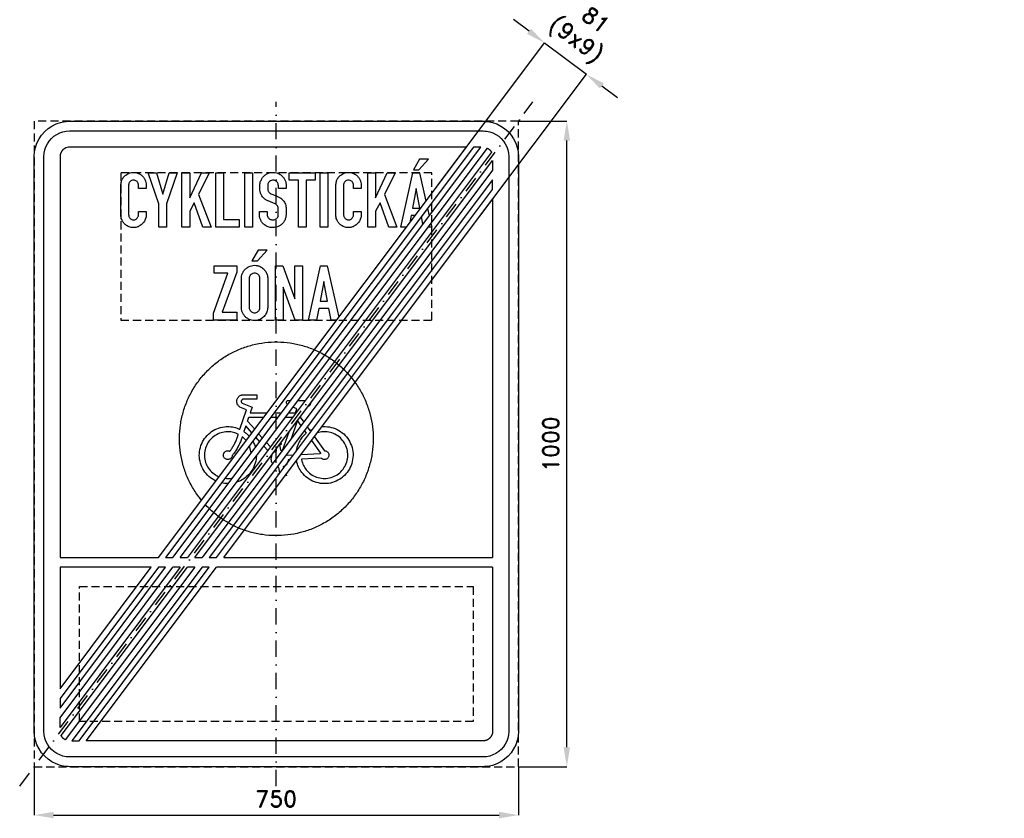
# Model space of a CAD drawing. Header units: millimetres. Extents: x -398 to 1128, y -580 to 657.
import ezdxf

# ---------------------------------------------------------------- set-up
doc = ezdxf.new("R2010")
doc.units = ezdxf.units.MM
doc.header["$LTSCALE"] = 5
doc.linetypes.add('ČERCHOVANÁX2', pattern=[2, 1, -0.5, 0, -0.5])
doc.linetypes.add('ČÁRKOVANÁX2', pattern=[1.5, 1, -0.5])
doc.layers.add('Kóty', color=2, linetype='Continuous')
doc.layers.add('Značka', color=7, linetype='Continuous')
doc.styles.get("Standard").update_dxf_attribs({"font": 'romand.shx', "height": 25})
doc.dimstyles.get("Standard").update_dxf_attribs({"dimtxt": 25, "dimasz": 30, "dimexe": 0.18, "dimexo": 0.0625, "dimgap": 12.5, "dimtad": 1, "dimdec": 0, "dimzin": 0, "dimdsep": 46, "dimtxsty": 'Standard', "dimcen": 0.09, "dimadec": 0, "dimazin": 0, "dimtfac": 1, "dimtdec": 0, "dimtofl": 0, "dimtmove": 0, "dimatfit": 3, "dimfxl": 1, "dimtolj": 1, "dimtzin": 0, "dimarcsym": 0})

# ---------------------------------------------------------------- blocks, each defined once
blk = doc.blocks.new('*D0')
at = {"layer": 'Defpoints', "color": 0, "transparency": 16777216}
for p in [(-375, -500), (375, -500), (375, -575)]:
    blk.add_point(p, dxfattribs=at)
at = {"layer": 'Kóty', "color": 0, "lineweight": -2, "transparency": 16777216}
for p, q in [((-375, -500.0625), (-375, -575.18)), ((375, -500.0625), (375, -575.18)), ((-345, -575), (345, -575))]:
    blk.add_line(p, q, dxfattribs=at)
at = {"layer": 'Kóty', "color": 0, "transparency": 16777216}
for points in [[(-345, -570), (-345, -580), (-375, -575)], [(345, -570), (345, -580), (375, -575)]]:
    blk.add_solid(points, dxfattribs=at)
at = {"layer": 'Kóty', "color": 0, "transparency": 16777216, "insert": (0, -550), "char_height": 25, "attachment_point": 5}
blk.add_mtext('\\A1;750', dxfattribs=at)
blk = doc.blocks.new('*D1')
at = {"layer": 'Defpoints', "color": 0, "transparency": 16777216}
for p in [(375, 500), (450, 500), (375, -500)]:
    blk.add_point(p, dxfattribs=at)
at = {"layer": 'Kóty', "color": 0, "lineweight": -2, "transparency": 16777216}
for p, q in [((375.0625, 500), (450.18, 500)), ((450, -470), (450, 470)), ((375.0625, -500), (450.18, -500))]:
    blk.add_line(p, q, dxfattribs=at)
at = {"layer": 'Kóty', "color": 0, "transparency": 16777216}
for points in [[(445, 470), (455, 470), (450, 500)], [(445, -470), (455, -470), (450, -500)]]:
    blk.add_solid(points, dxfattribs=at)
at = {"layer": 'Kóty', "color": 0, "transparency": 16777216, "insert": (425, 0), "char_height": 25, "attachment_point": 5, "rotation": 90}
blk.add_mtext('\\A1;1000', dxfattribs=at)

msp = doc.modelspace()

# ---------------------------------------------------------------- linework, layer by layer
at = {"layer": 'Kóty'}
for p, q in [((391.4, 639.4), (367.4, 657.4)), ((250.5, 401.6), (415.5, 621.5)), ((315.3, 353), (480.3, 572.9)), ((504.2, 554.8), (528.2, 536.8))]:
    msp.add_line(p, q, dxfattribs=at)
at = {"layer": 'Kóty', "color": 2}
msp.add_lwpolyline([(415.4, 621.3), (480.2, 572.8)], dxfattribs=at)
at = {"layer": 'Kóty'}
for points in [[(394.4, 643.4), (388.4, 635.4), (415.4, 621.4)], [(507.2, 558.8), (501.2, 550.8), (480.2, 572.8)]]:
    msp.add_solid(points, dxfattribs=at)
at = {"layer": 'Značka', "color": 6, "linetype": 'ČERCHOVANÁX2', "ltscale": 5}
msp.add_line((-397.5, -530), (397.5, 530), dxfattribs=at)
msp.add_lwpolyline([(0, -530), (0, 530)], dxfattribs=at)
at = {"layer": 'Značka', "color": 3}
for points in [[(-320, -500), (-320.2, -500), (-320.4, -500, -0.032196), (-327.5, -499.5), (-334.5, -498.1), (-341.2, -495.8), (-347.6, -492.6), (-353.5, -488.6), (-358.8, -483.9), (-363.6, -478.6), (-367.5, -472.6), (-370.7, -466.3), (-373, -459.5), (-374.5, -452.5), (-375, -445.4), (-375, -445.2), (-375, -445), (-375, 445), (-375, 445.2), (-375, 445.4), (-374.5, 452.5), (-373, 459.5), (-370.7, 466.3), (-367.5, 472.6), (-363.6, 478.5), (-358.8, 483.9), (-353.5, 488.6), (-347.6, 492.6), (-341.2, 495.8), (-334.5, 498), (-327.5, 499.5, -0.036741), (-320.4, 500), (-320.2, 500), (-320, 500), (320, 500), (320.3, 500), (320.5, 500, -0.032188), (327.6, 499.5), (334.6, 498), (341.3, 495.8), (347.7, 492.6), (353.6, 488.6), (358.9, 483.9), (363.7, 478.5), (367.6, 472.6), (370.8, 466.3), (373.1, 459.5), (374.6, 452.5), (375, 445.4), (375, 445.2), (375, 445), (375, -445), (375, -445.2), (375, -445.4), (374.5, -452.5), (373.1, -459.5), (370.8, -466.3), (367.6, -472.6), (363.6, -478.6), (358.9, -483.9), (353.6, -488.6), (347.7, -492.6), (341.3, -495.7), (334.6, -498.1), (327.6, -499.5, -0.036743), (320.5, -500), (320.3, -500), (320, -500), (-320, -500)], [(-320, -485), (-320.1, -485), (-320.3, -485, -0.032185), (-325.4, -484.6), (-330.5, -483.6), (-335.4, -481.9), (-340, -479.6), (-344.4, -476.7), (-348.2, -473.3), (-351.7, -469.4), (-354.5, -465.1), (-356.9, -460.5), (-358.5, -455.6), (-359.6, -450.5), (-360, -445.3), (-360, -445.2), (-360, -445), (-360, 445), (-360, 445.2), (-360, 445.3), (-359.6, 450.5), (-358.5, 455.5), (-356.9, 460.5), (-354.5, 465.1), (-351.7, 469.4), (-348.2, 473.3), (-344.4, 476.7), (-340, 479.6), (-335.4, 481.9), (-330.5, 483.6), (-325.4, 484.6), (-320.3, 485), (-320.1, 485), (-320, 485), (320, 485), (320.2, 485), (320.4, 485, -0.032191), (325.5, 484.6), (330.6, 483.6), (335.5, 481.9), (340.1, 479.6), (344.4, 476.7), (348.3, 473.3), (351.8, 469.4), (354.6, 465.1), (356.9, 460.5), (358.6, 455.5), (359.7, 450.5), (360, 445.3), (360, 445.2), (360, 445), (360, -445), (360, -445.2), (360, -445.3), (359.7, -450.5), (358.6, -455.6), (357, -460.5), (354.6, -465.1), (351.8, -469.4), (348.3, -473.3), (344.4, -476.7), (340.1, -479.6), (335.5, -481.9), (330.6, -483.6), (325.5, -484.7), (320.4, -485), (320.2, -485), (320, -485), (-320, -485)], [(-182.6, -176), (294.4, 460), (-320, 460), (-320.1, 460), (-320.1, 460), (-322.1, 459.9), (-324, 459.5), (-325.8, 458.8), (-327.5, 458), (-329.1, 456.9), (-330.6, 455.6), (-330.7, 455.5), (-330.7, 455.5), (-331, 455.2), (-331.3, 454.9), (-331.6, 454.5), (-331.9, 454.2), (-332.2, 453.8), (-332.5, 453.4), (-332.7, 453), (-333, 452.5), (-333.2, 452.1), (-333.4, 451.7), (-333.6, 451.2), (-333.8, 450.8), (-334, 450.3), (-334.2, 449.9), (-334.3, 449.4), (-334.5, 449), (-334.6, 448.5), (-334.7, 448), (-334.8, 447.5), (-334.9, 447.1), (-334.9, 446.6), (-335, 446.1), (-335, 445.7, 0.008592), (-335, 445.3), (-335, 445.2), (-335, 445.1), (-335, 445.1), (-335, 445), (-335, -176)], [(-201.7, 360), (-201.7, 354.1), (-201.7, 353.9), (-201.7, 353.6, -0.058395), (-202.1, 350.6, -0.04352), (-203, 347.7, -0.074594), (-206.1, 342.5, -0.081624), (-210.7, 338.5, -0.069971), (-215.1, 336.2, -0.069174), (-220, 335.3, -0.086255), (-226.4, 335.9, -0.086656), (-232.2, 338.7, -0.070136), (-236, 342, -0.067916), (-238.8, 346.3, -0.047371), (-240.1, 349.5, -0.050891), (-240.7, 352.9), (-240.7, 353.3), (-240.8, 353.7), (-240.8, 401.6), (-240.7, 401.9), (-240.7, 402.2, -0.02564), (-240.3, 405, -0.037676), (-239.6, 407.8, -0.07824), (-237.1, 412.7, -0.077449), (-233.2, 416.6, -0.055464), (-229.9, 418.7, -0.051639), (-226.2, 420.1, -0.050433), (-222.4, 420.7, -0.052933), (-218.5, 420.6, -0.06598), (-213.8, 419.3, -0.064102), (-209.6, 416.9, -0.055946), (-206.5, 414.1, -0.058597), (-204.1, 410.7, -0.054984), (-202.5, 407, -0.050286), (-201.8, 403.1), (-201.7, 402.6), (-201.7, 402.2), (-201.7, 396), (-213.7, 396), (-213.7, 401.7), (-213.7, 402, 0.010744), (-213.7, 402.4, 0.065469), (-214.2, 404, 0.058071), (-215, 405.5, 0.075686), (-216.5, 407.2, 0.08205), (-218.5, 408.3, 0.103145), (-221.4, 408.9, 0.106124), (-224.3, 408.2, 0.080076), (-226.1, 407.1, 0.074147), (-227.5, 405.4, 0.056539), (-228.3, 403.9, 0.053196), (-228.7, 402.3, 0.007479), (-228.7, 401.9), (-228.8, 401.6), (-228.8, 354.8), (-228.8, 354.6), (-228.7, 354.3, 0.059865), (-228.4, 352.4, 0.064006), (-227.5, 350.7, 0.083803), (-225.9, 348.9, 0.087799), (-223.8, 347.7, 0.089764), (-221.4, 347.2, 0.089114), (-219, 347.5, 0.078265), (-217, 348.5, 0.073524), (-215.5, 349.9, 0.068922), (-214.3, 351.7, 0.069944), (-213.7, 353.7, 0.008136), (-213.7, 354), (-213.7, 354.3), (-213.7, 360), (-201.7, 360)], [(-14.2, 360.1), (-14.2, 355.6), (-14.2, 355.4), (-14.1, 355.1, 0.067839), (-13.6, 352.7, 0.080268), (-12.4, 350.5, 0.070822), (-11, 349, 0.06848), (-9.2, 348, 0.072225), (-7, 347.3, 0.059819), (-4.6, 347.3, 0.062313), (-2.3, 347.8, 0.080555), (-0.2, 348.8, 0.082217), (1.5, 350.5, 0.072872), (2.6, 352.7, 0.024106), (2.8, 353.4, 0.024244), (3, 354.1, 0.007534), (3, 354.5), (3.1, 354.8), (3.1, 364.6), (3.1, 365, 0.012192), (3.1, 365.3, 0.0575), (2.8, 366.8, 0.041293), (2.2, 368.1, 0.041758), (1.5, 369.4, 0.055544), (0.5, 370.6, 0.037058), (-0.3, 371.2, 0.031309), (-1.1, 371.7, 0.008655), (-1.4, 371.9), (-1.8, 372), (-12.7, 376.5), (-13, 376.6), (-13.3, 376.7, -0.037025), (-15.2, 377.6, -0.028658), (-17, 378.8, -0.04762), (-20.1, 381.5, -0.053381), (-22.5, 384.7, -0.061657), (-24.4, 388.8, -0.062525), (-25.3, 393.2), (-25.3, 393.6), (-25.4, 393.9), (-25.4, 401.1), (-25.3, 401.7, -0.007998), (-25.3, 402.3, -0.052118), (-24.8, 405.4, -0.041817), (-23.7, 408.4, -0.059291), (-21.3, 412.7, -0.064888), (-17.8, 416.3, -0.070469), (-13.4, 419.1, -0.069026), (-8.3, 420.6, -0.059157), (-3.8, 420.8, -0.059494), (0.6, 420, -0.073684), (5.8, 417.6, -0.072354), (10.1, 413.9, -0.05872), (12.7, 410.2, -0.059705), (14.5, 406, -0.025327), (14.9, 404.1, -0.025631), (15.1, 402.3), (15.2, 401.9), (15.2, 401.5), (15.2, 396), (3.2, 396), (3.2, 400.6), (3.2, 400.8), (3.1, 401, 0.026949), (2.9, 402.5, 0.049636), (2.4, 403.9, 0.084181), (1.2, 405.8, 0.070669), (-0.5, 407.3, 0.066962), (-2.5, 408.3, 0.070667), (-4.6, 408.7, 0.096873), (-7.7, 408.3, 0.097771), (-10.4, 406.8, 0.080392), (-12.1, 405, 0.0883), (-13.1, 402.8, 0.027244), (-13.2, 402, 0.01392), (-13.4, 401.2), (-13.4, 400.9), (-13.4, 400.7), (-13.4, 395.2), (-13.4, 395), (-13.4, 394.8, 0.04356), (-13.1, 393.2, 0.048674), (-12.5, 391.6, 0.04846), (-11.7, 390.3, 0.049306), (-10.7, 389.1, 0.030235), (-10, 388.6, 0.034762), (-9.3, 388.1), (-9, 388), (-8.7, 387.8), (0.4, 384.2), (0.7, 384), (0.9, 383.9, 0.007022), (2.9, 383.1, -0.023412), (4.8, 382.1, -0.04641), (7.2, 380.6, -0.037082), (9.3, 378.7, -0.042541), (11.6, 376, -0.047681), (13.3, 373, -0.047349), (14.5, 369.7, -0.041078), (15.1, 366.2), (15.1, 365.9), (15.1, 365.6), (15.1, 355), (15.1, 354.8), (15.1, 354.5, -0.015256), (14.8, 352.2, -0.028871), (14.3, 349.8, -0.069935), (12.4, 345.2, -0.066409), (9.3, 341.3, -0.060061), (5.7, 338.4, -0.058509), (1.6, 336.4, -0.060313), (-3, 335.3, -0.058899), (-7.8, 335.3, -0.077487), (-14, 336.9, -0.082892), (-19.4, 340.3, -0.070865), (-22.9, 344.3, -0.07271), (-25.1, 349, -0.034908), (-25.8, 351.6, -0.026616), (-26.2, 354.2), (-26.2, 354.5), (-26.2, 354.8), (-26.2, 360.1), (-14.2, 360.1)], [(131.3, 360), (131.3, 354.1), (131.3, 353.9), (131.3, 353.6, -0.058395), (130.9, 350.6, -0.04352), (130, 347.7, -0.074594), (126.9, 342.5, -0.081624), (122.3, 338.5, -0.069971), (117.9, 336.2, -0.069174), (113, 335.3, -0.086255), (106.6, 335.9, -0.086656), (100.8, 338.7, -0.070136), (97, 342, -0.067916), (94.2, 346.3, -0.047371), (92.9, 349.5, -0.050891), (92.3, 352.9), (92.3, 353.3), (92.3, 353.7), (92.3, 401.6), (92.3, 401.9), (92.3, 402.2, -0.02564), (92.7, 405, -0.037676), (93.4, 407.8, -0.07824), (95.9, 412.7, -0.077449), (99.8, 416.6, -0.055464), (103.1, 418.7, -0.051639), (106.8, 420.1, -0.050433), (110.6, 420.7, -0.052933), (114.5, 420.6, -0.06598), (119.2, 419.3, -0.064102), (123.4, 416.9, -0.055946), (126.5, 414.1, -0.058597), (128.9, 410.7, -0.054984), (130.5, 407, -0.050286), (131.3, 403.1), (131.3, 402.6), (131.4, 402.2), (131.4, 396), (119.4, 396), (119.4, 401.7), (119.3, 402, 0.010744), (119.3, 402.4, 0.065469), (118.9, 404, 0.058071), (118, 405.5, 0.075686), (116.5, 407.2, 0.08205), (114.5, 408.3, 0.103145), (111.6, 408.9, 0.106124), (108.7, 408.2, 0.080076), (106.9, 407.1, 0.074147), (105.5, 405.4, 0.056539), (104.8, 403.9, 0.053196), (104.3, 402.3, 0.007479), (104.3, 401.9), (104.3, 401.6), (104.3, 354.8), (104.3, 354.6), (104.3, 354.3, 0.059865), (104.7, 352.4, 0.064006), (105.5, 350.7, 0.083803), (107.1, 348.9, 0.087799), (109.2, 347.7, 0.089764), (111.6, 347.2, 0.089114), (114, 347.5, 0.078265), (116, 348.5, 0.073524), (117.6, 349.9, 0.068922), (118.7, 351.7, 0.069944), (119.3, 353.7, 0.008136), (119.3, 354), (119.4, 354.3), (119.4, 360), (131.3, 360)], [(-54.1, 257.2), (-54.1, 257.5), (-54, 257.9, -0.051733), (-53.2, 262.3, -0.060089), (-51.4, 266.4, -0.071623), (-48.3, 270.6, -0.067964), (-44.1, 273.8, -0.054468), (-40.3, 275.6, -0.054174), (-36.2, 276.6, -0.065511), (-31.1, 276.6, -0.06822), (-26.2, 275.3, -0.076783), (-21.2, 272.4, -0.070462), (-17.2, 268.1, -0.068132), (-14.5, 263.4, -0.084708), (-13.5, 258.2), (-13.4, 257.8), (-13.4, 257.5), (-13.4, 210.8), (-13.5, 210.5), (-13.5, 210.1, -0.037757), (-14.1, 206.5, -0.046576), (-15.4, 203.1, -0.086539), (-19, 197.6, -0.087936), (-24.3, 193.6, -0.067419), (-28.8, 191.8, -0.062799), (-33.7, 191.2, -0.062156), (-38.7, 191.8, -0.066089), (-43.3, 193.6, -0.060309), (-47, 196.1, -0.055632), (-50, 199.4, -0.060039), (-52.5, 203.5, -0.070804), (-53.8, 208, -0.015083), (-53.9, 209.2, -0.007369), (-54, 210.3), (-54.1, 210.6), (-54.1, 210.9), (-54.1, 257.2)], [(-42.1, 256.5), (-42.1, 211.6), (-42, 211.3), (-42, 211, 0.058221), (-41.5, 208.7, 0.076978), (-40.4, 206.6, 0.089876), (-38.6, 204.7, 0.086069), (-36.2, 203.6, 0.08551), (-33.6, 203.2, 0.083498), (-31, 203.7, 0.074202), (-28.9, 204.8, 0.073683), (-27.3, 206.4, 0.055029), (-26.3, 207.9, 0.05284), (-25.7, 209.6, 0.024347), (-25.5, 210.3, 0.028182), (-25.5, 211, 0.00831), (-25.4, 211.3), (-25.4, 211.6), (-25.4, 256.7), (-25.5, 257), (-25.5, 257.3, 0.056566), (-25.9, 259.2, 0.065536), (-26.8, 261, 0.089016), (-28.6, 262.9, 0.083857), (-30.9, 264.2, 0.086281), (-33.6, 264.7, 0.086475), (-36.3, 264.3, 0.07759), (-38.5, 263.2, 0.081786), (-40.3, 261.6, 0.055709), (-41.1, 260.1, 0.047237), (-41.7, 258.6, 0.022196), (-41.9, 257.8, 0.025938), (-42, 257), (-42, 256.8), (-42.1, 256.5)], [(-126.4, -191), (-326.9, -458.3), (-326.9, -458.3), (-326.9, -458.3), (-327.1, -458.2), (-327.2, -458.2), (-327.4, -458.1), (-327.5, -458), (-327.9, -457.7, -0.009149), (-328.4, -457.5, -0.01018), (-328.8, -457.2, -0.008857), (-329.1, -456.9, -0.008681), (-329.5, -456.6, -0.009619), (-329.9, -456.3, -0.009), (-330.3, -455.9, -0.006775), (-330.6, -455.6, -0.00676), (-330.9, -455.3, -0.008958), (-331.3, -454.9, -0.009577), (-331.6, -454.5, -0.008623), (-331.9, -454.2, -0.008716), (-332.2, -453.8, -0.009865), (-332.5, -453.4, -0.00876), (-332.7, -453), (-333, -452.5), (-333.1, -452.4), (-333.1, -452.2), (-333.2, -452.1), (-333.3, -452), (-333.3, -452), (-333.3, -451.9), (-137.6, -191)], [(335, -191), (335, -445), (335, -445.1), (335, -445.1), (335, -445.2), (335, -445.3), (335, -445.7), (335, -446.1), (334.9, -446.6), (334.9, -447.1), (334.8, -447.5), (334.7, -448), (334.6, -448.5), (334.5, -449), (334.3, -449.4), (334.2, -449.9), (334, -450.3), (333.8, -450.8), (333.7, -451.2), (333.4, -451.7), (333.2, -452.1), (333, -452.5), (332.7, -453), (332.5, -453.4), (332.2, -453.8), (331.9, -454.2), (331.6, -454.5), (331.3, -454.9), (331, -455.3), (330.6, -455.6), (330.3, -455.9), (329.9, -456.3), (329.5, -456.6), (329.2, -456.9), (328.8, -457.2), (328.4, -457.5), (328, -457.7), (327.5, -458), (327.1, -458.2), (326.7, -458.4), (326.2, -458.7), (325.8, -458.8), (325.4, -459), (324.9, -459.2), (324.4, -459.3), (324, -459.5), (323.5, -459.6), (323, -459.7), (322.5, -459.8), (322.1, -459.9), (321.6, -459.9), (321.1, -460, -0.006886), (320.7, -460, -0.007522), (320.3, -460), (320.2, -460), (320.1, -460), (320.1, -460), (320, -460), (-294.4, -460)]]:
    msp.add_lwpolyline(points, format="xyb", dxfattribs=at)
at = {"layer": 'Značka', "color": 6, "linetype": 'ČÁRKOVANÁX2', "ltscale": 2.5}
for points in [[(-375, -500), (375, -500), (375, 500), (-375, 500)], [(-240.8, 192), (240.8, 192), (240.8, 420), (-240.8, 420)]]:
    msp.add_lwpolyline(points, close=True, dxfattribs=at)
at = {"layer": 'Značka', "color": 3}
for points in [[(305.6, 460), (-171.4, -176)], [(-160.1, -176), (316.9, 460), (305.6, 460)], [(-148.9, -176), (326.9, 458.3), (326.9, 458.3), (326.9, 458.3), (327.1, 458.2), (327.2, 458.2), (327.4, 458.1), (327.5, 458), (328, 457.7), (328.4, 457.5), (328.8, 457.2), (329.2, 456.9), (329.5, 456.6), (329.9, 456.3), (330.3, 455.9), (330.6, 455.6), (331, 455.3), (331.3, 454.9), (331.6, 454.5), (331.9, 454.2), (332.2, 453.8), (332.5, 453.4), (332.7, 453), (333, 452.5), (333.1, 452.4), (333.2, 452.2), (333.2, 452.1), (333.3, 452), (333.3, 452), (333.3, 451.9)], [(333.3, 451.9), (-137.6, -176)], [(-126.4, -176), (335, 439.2), (335, 424.2)], [(212.3, 424.7), (220.9, 424.7), (235.8, 441.3), (221.8, 441.3), (212.3, 424.7)], [(-182.1, 336), (-182, 372), (-198.5, 420), (-185.8, 420), (-176, 387.1), (-166.2, 420), (-153.5, 420), (-170, 372), (-170, 336), (-182.1, 336)], [(-146.2, 336), (-146.2, 420), (-134.2, 420), (-134.2, 381.1), (-116.1, 420), (-104, 420), (-120.7, 386.3), (-101.1, 336), (-113.9, 336), (-127.4, 373.4), (-134.2, 360.8), (-134.2, 336), (-146.2, 336)], [(335, 424.2), (-115.1, -176)], [(-93.8, 336), (-93.8, 420), (-81.8, 420), (-81.8, 347.9), (-57.8, 347.9), (-57.8, 336), (-93.8, 336)], [(-48.7, 336), (-48.7, 420), (-36.7, 420), (-36.7, 336), (-48.7, 336)], [(34.1, 336), (34.1, 408.8), (19.8, 408.8), (19.8, 420), (60.3, 420), (60.3, 408.8), (46.1, 408.8), (46.1, 336), (34.1, 336)], [(67.7, 336), (67.7, 420), (79.7, 420), (79.7, 336), (67.7, 336)], [(141.9, 336), (141.9, 420), (153.8, 420), (153.8, 381.1), (171.9, 420), (184, 420), (167.4, 386.3), (186.9, 336), (174.1, 336), (160.6, 373.4), (153.8, 360.8), (153.8, 336), (141.9, 336)], [(192.8, 336), (211.5, 420), (222, 420), (231.7, 376.4)], [(-92.6, -176), (335, 394.2), (335, 409.2), (-103.9, -176)], [(211, 365.3), (222.5, 365.3), (216.7, 395.9), (211, 365.3)], [(-81.4, -176), (335, 379.2), (335, -176)], [(214.9, 354), (208.9, 354), (206.9, 343.3)], [(227.1, 340.4), (224.8, 352.3)], [(234.3, 364.9), (236.9, 353.3)], [(201.4, 336), (192.8, 336)], [(239.5, 341.8), (240.8, 336), (235.1, 336)], [(-37.7, 283.5), (-29.1, 283.5), (-14.2, 300.1), (-28.2, 300.1), (-37.7, 283.5)], [(-97.5, 192), (-97.5, 202.6), (-75.1, 264.7), (-96.1, 264.7), (-96.1, 276), (-61.4, 276), (-61.4, 266.3), (-84, 204.1), (-61.4, 204.1), (-61.4, 192), (-97.5, 192)], [(-1.5, 192), (-1.5, 276), (9.9, 276), (28.5, 225), (28.5, 276), (40.5, 276), (40.5, 192), (29.3, 192), (10.5, 242.9), (10.5, 192), (-1.5, 192)], [(49.6, 192), (68.2, 276), (78.7, 276), (96.6, 196.2)], [(67.8, 221.3), (79.2, 221.3), (73.5, 251.9), (67.8, 221.3)], [(93.4, 192), (84.7, 192), (81.3, 210), (65.6, 210), (62.2, 192), (49.6, 192)], [(-335, -176), (-182.6, -176)], [(-171.4, -176), (-160.1, -176)], [(-148.9, -176), (-137.6, -176)], [(-126.4, -176), (-115.1, -176)], [(-103.9, -176), (-92.6, -176)], [(-81.4, -176), (335, -176)], [(-193.9, -191), (-335, -191)], [(-148.9, -191), (-335, -439.2), (-335, -424.2), (-160.1, -191)], [(-182.6, -191), (-335, -394.2), (-335, -409.2), (-171.4, -191)], [(-335, -379.2), (-193.9, -191)], [(-335, -191), (-335, -379.2)], [(-115.1, -191), (-316.9, -460), (-305.6, -460)], [(-305.6, -460), (-103.9, -191)], [(-294.4, -460), (-92.6, -191)], [(-171.4, -191), (-182.6, -191)], [(-148.9, -191), (-160.1, -191)], [(-126.4, -191), (-137.6, -191)], [(-103.9, -191), (-115.1, -191)], [(335, -191), (-92.6, -191)]]:
    msp.add_lwpolyline(points, dxfattribs=at)
at = {"layer": 'Značka', "color": 5}
for points in [[(-116, -87.2, -0.012012), (-120.2, -81.8, -0.034417), (-130.9, -65.3, -0.034417), (-139.4, -47.6, -0.034417), (-145.4, -28.9, -0.034417), (-149, -9.6, -0.034417), (-150, 10, -0.034417), (-148.5, 29.5, -0.034417), (-144.4, 48.7, -0.034417), (-137.9, 67.2, -0.034417), (-128.9, 84.7, -0.034417), (-117.8, 100.9, -0.034417), (-104.7, 115.4, -0.034417), (-89.8, 128.2, -0.034417), (-73.3, 138.9, -0.034417), (-55.6, 147.4, -0.034417), (-36.9, 153.4, -0.034417), (-17.6, 157, -0.034416), (2, 158, -0.034417), (21.5, 156.5, -0.034418), (40.7, 152.4, -0.034416), (59.2, 145.9, -0.034417), (76.7, 136.9, -0.034418), (92.9, 125.8, -0.034406), (107.4, 112.7, -0.034414), (120.2, 97.8, -0.034487), (130.9, 81.3, -0.034419), (139.4, 63.6, -0.034076), (145.4, 44.9, -0.032791), (148.9, 26.6, -0.034265), (150, 8)], [(-93.7, -57.4, -0.02214), (-97, -55.7, -0.073298), (-106.7, -48.2, -0.073282), (-114, -38.3, -0.073262), (-118.2, -26.8, -0.073298), (-119.2, -14.6, -0.0733), (-116.7, -2.6, -0.073253), (-111.1, 8.3, -0.073483), (-102.7, 17.2, -0.073339), (-92.2, 23.5, -0.071983), (-80.3, 26.6, -0.05954), (-70.4, 26.7, -0.064817), (-60.9, 24.5, -0.013013), (-58.6, 23.6, -0.004339), (-56.3, 22.7), (-46, 52.9), (-56.4, 57.2), (-56.8, 57.5, -0.010048), (-57.2, 57.8, -0.052327), (-58.7, 59.1, -0.052465), (-59.9, 60.8, -0.06528), (-60.9, 63.1, -0.065232), (-61.2, 65.6, -0.065097), (-61, 68.2, -0.064967), (-60.2, 70.5, -0.064622), (-58.8, 72.7, -0.063433), (-56.9, 74.4, -0.052513), (-55.1, 75.4, -0.05726), (-53.2, 76, -0.01143), (-52.7, 76.1, -0.003811), (-52.2, 76.2), (-30.4, 76.2), (-30.4, 69.3), (-51.3, 69.3), (-51.4, 69.3), (-51.6, 69.3, 0.051726), (-52.2, 69.1, 0.05185), (-52.8, 68.8, 0.064517), (-53.4, 68.2, 0.064469), (-53.9, 67.6, 0.064338), (-54.2, 66.8, 0.064214), (-54.3, 66, 0.063867), (-54.2, 65.2, 0.062688), (-53.9, 64.4, 0.051901), (-53.6, 63.8, 0.056601), (-53.1, 63.4), (-53, 63.3), (-52.9, 63.2), (-37.4, 56.8), (-40.3, 48.4), (-14.3, 48.4)], [(17.5, 60.8, -0.010098), (17.3, 61, -0.057978), (16.3, 62.3, -0.081427), (15.7, 63.7, -0.056687), (15.6, 64.6, -0.073948), (15.7, 65.4, -0.07846), (16.1, 66.2, -0.073316), (16.6, 66.8, -0.06056), (17.2, 67.2, -0.066457), (17.8, 67.5, -0.013337), (18, 67.5), (18.1, 67.6), (22.6, 67.6)], [(52.9, 63.1, -0.009808), (52.9, 62.9, -0.086845), (52.6, 61.5, -0.072595), (51.9, 60.2, -0.058175), (51.1, 59.3, -0.065834), (50.1, 58.6, -0.01327), (49.8, 58.5, -0.004415), (49.5, 58.4), (49.4, 58.3)], [(-68.2, -18), (-68.3, -18.4, -0.011677), (-68.4, -18.8, -0.060397), (-68.9, -20.2, -0.060797), (-69.7, -21.6, -0.07555), (-71.1, -22.9, -0.075491), (-72.9, -23.8, -0.075374), (-74.8, -24.1, -0.074921), (-76.7, -23.9, -0.074745), (-78.5, -23.2, -0.074817), (-80.1, -22, -0.0748), (-81.2, -20.4, -0.074757), (-81.8, -18.6, -0.074794), (-81.9, -16.6, -0.0748), (-81.5, -14.7, -0.074744), (-80.5, -13, -0.074972), (-79.1, -11.7, -0.07484), (-77.4, -10.8, -0.073464), (-75.5, -10.4, -0.060756), (-73.9, -10.5, -0.066117), (-72.4, -10.9, -0.013288), (-72.1, -11.1), (-71.7, -11.2, 0.001245), (-70.9, -10, 0.003737), (-70, -8.8, 0.019543), (-66.9, -3.9, 0.018873), (-64.1, 1.3, 0.019567), (-61.7, 6.7, 0.021677), (-59.8, 12.2, 0.004275), (-59.3, 13.6, 0.001425), (-58.9, 15, 0.003787), (-60.7, 15.8, 0.011359), (-62.6, 16.6, 0.058837), (-70.3, 18.6, 0.059181), (-78.3, 18.7, 0.073557), (-88, 16.5, 0.073503), (-96.7, 11.6, 0.073385), (-103.9, 4.7, 0.07295), (-108.7, -4.1, 0.072776), (-111.1, -13.7, 0.072836), (-110.6, -23.7, 0.072833), (-107.6, -33.2, 0.072809), (-102, -41.4, 0.072812), (-94.4, -47.9, 0.046393), (-88.7, -50.8, 0.046393)], [(-37.7, 17.2), (-47.3, 27.9), (-50.2, 19.2, -0.003813), (-48.3, 17.7, -0.011436), (-46.3, 16.2, -0.038352), (-41.8, 11.8)], [(19.5, 18.5), (9.3, -10.7), (9.2, -10.7), (9.1, -10.7, 0.010689), (8.6, -10.5, 0.010307), (8.1, -10.4, 0.010693), (7.5, -10.3, 0.011856), (7, -10.2), (6.9, -10.2), (6.8, -10.2), (5.2, -0.5), (7.8, -0.1), (7.4, 2.3)], [(43.6, 20.6), (46.4, 16.7, 0.003002), (44.9, 15.4, 0.009008), (43.5, 14.1, 0.046722), (38.5, 8.3, 0.045586), (34.7, 1.6, 0.04705), (31.9, -5.6, 0.039992), (30.8, -11.5, 0.039992)], [(70.7, 26.8, -0.031156), (75.9, 26.9, -0.07532), (88.2, 24.9, -0.075262), (99.4, 19.3, -0.075145), (108.7, 11, -0.074694), (115.1, 0.3, -0.074518), (118.5, -11.7, -0.07459), (118.2, -24.2, -0.074573), (114.6, -36.1, -0.07453), (107.7, -46.5, -0.074566), (98.2, -54.6, -0.074572), (86.8, -59.7, -0.074518), (74.5, -61.5, -0.074745), (62.1, -59.6, -0.074612), (50.8, -54.5, -0.073239), (41.4, -46.3, -0.060571), (35.5, -38.1, -0.065919), (32, -28.8, -0.013247), (31.4, -26.4, -0.001122), (31.3, -25.8, -0.001122)], [(74.5, -10.4), (74.9, -10.4, -0.011672), (75.2, -10.4, -0.060371), (76.8, -10.8, -0.060767), (78.2, -11.4, -0.075517), (79.7, -12.7, -0.075468), (80.8, -14.3, -0.075338), (81.4, -16.1, -0.074866), (81.4, -18.1, -0.074723), (80.9, -20, -0.074792), (79.9, -21.6, -0.074735), (78.5, -23, -0.074941), (76.8, -23.8, -0.074807), (74.8, -24.2, -0.073432), (72.9, -24, -0.060728), (71.4, -23.4, -0.066088), (70.2, -22.5, -0.013283), (69.9, -22.3), (69.6, -22), (39, -23.5, 0.003847), (39.4, -25.5, 0.011539), (39.9, -27.5, 0.059723), (43, -35, 0.060098), (47.8, -41.5, 0.074689), (55.6, -48.1, 0.074632), (64.9, -52, 0.074514), (74.9, -53.5, 0.074068), (84.9, -51.9, 0.073894), (94.1, -47.7, 0.073965), (101.7, -41.1, 0.073948), (107.3, -32.6, 0.073906), (110.3, -23, 0.073942), (110.5, -12.8, 0.073946), (107.8, -3.1, 0.073894), (102.6, 5.6, 0.074123), (95.2, 12.4, 0.073985), (86.2, 17, 0.07262), (76.2, 18.8, 0.060063), (68.1, 18.4, 0.037518), (63.6, 17.2, 0.037518)], [(47.9, 26.4), (52, 20.7, -0.003881), (54.2, 21.9, -0.01164), (56.4, 23, -0.001965), (56.7, 23.1, -0.001965)], [(150, 8), (150, 7), (150, 6, -0.032167), (148.5, -13.5, -0.035723), (144.4, -32.7, -0.036666), (137.9, -51.3, -0.034754), (128.9, -68.7, -0.034039), (117.8, -84.9, -0.034453), (104.7, -99.4, -0.034561), (89.8, -112.2, -0.034427), (73.3, -122.9, -0.034389), (55.6, -131.4, -0.034418), (36.9, -137.4, -0.034423), (17.6, -141, -0.034417), (-2, -142, -0.034416), (-21.5, -140.5, -0.034417), (-40.7, -136.4, -0.034417), (-59.2, -129.9, -0.034417), (-76.7, -120.9, -0.034417), (-92.9, -109.8, -0.034417), (-107.4, -96.7, -0.006285), (-109.9, -94.1, -0.006285)], [(-46.7, 5.2, 0.037235), (-49.9, 8.6, 0.012926), (-51.3, 9.9, 0.00431), (-52.9, 11.2, -0.001297), (-53.4, 9.6, -0.003891), (-53.9, 8, -0.020345), (-56.3, 1.9, -0.019651), (-59.2, -4.1, -0.020372), (-62.5, -9.9, -0.022566), (-66.2, -15.4, -0.004451), (-67.2, -16.7, -0.001484), (-68.2, -18)], [(-36.4, 4, -0.02309), (-34.7, 0.6, -0.04012), (-32.4, -5.7, -0.04012)], [(-39, -14.5, 0.000501), (-39, -14.4, 0.071512), (-41.2, -4.7, 0.011786), (-41.8, -3.2)], [(-0.5, -8.2), (0, -11.3), (-0.1, -11.3), (-0.3, -11.4, 0.01025), (-0.7, -11.6, 0.009883), (-1.1, -11.9, 0.010253), (-1.6, -12.1, 0.011368), (-2, -12.4), (-2.1, -12.5), (-2.2, -12.5), (-3.1, -11.6)], [(68.6, -14), (68.5, -14), (68.5, -14.1, 0.010337), (68.4, -14.3, 0.009967), (68.3, -14.6, 0.010341), (68.2, -14.8, 0.011465), (68.1, -15.1), (68.1, -15.1), (68, -15.2), (38.5, -16.7, -0.000938), (38.5, -16.2, -0.000938)], [(-30.9, -18.7, -0.02888), (-31.4, -23.5, -0.073865), (-34.7, -35.3, -0.073427), (-41.2, -45.6, -0.073251), (-50.3, -53.9, -0.073178), (-61.3, -59.2)], [(-5.8, -30.3, -0.008766), (-6, -29.9, -0.062616), (-7.3, -27, -0.061036), (-7.8, -24, -0.050426), (-7.7, -21.5, -0.055092), (-7.1, -19.1, -0.010985), (-6.9, -18.5, -0.003662), (-6.6, -17.9), (-7.3, -17.2)], [(21, -24.4), (18.5, -24.6, -0.003624), (18.4, -25.3, -0.010879), (18.3, -25.9, -0.056133), (17.5, -28.6, -0.055073), (16.1, -31, -0.056709), (14.3, -33.1, -0.062304), (12, -34.7, -0.01253), (11.4, -35, -0.004179), (10.8, -35.3), (11.2, -37.6)], [(26.4, -17.3), (17.3, -17.7), (17.3, -17.6), (17.2, -17.4, 0.015395), (16.8, -16.7, 0.014855), (16.4, -16.1, 0.006215), (16.3, -15.8)], [(5.4, -45.3), (4, -36.4), (3.4, -36.3, -0.009643), (2.8, -36.2, -0.032246), (1.2, -35.9)], [(-74.3, -61.5, -0.062494), (-84.7, -60.4)], [(-79.3, -53.2, 0.028137), (-75.4, -53.5, 0.057218), (-67.6, -52.7, 0.057218)]]:
    msp.add_lwpolyline(points, format="xyb", dxfattribs=at)
for points in [[(33.8, 67.6), (45.1, 67.6)], [(-3.1, 48.4), (8.2, 48.4)], [(19.4, 48.4), (29.9, 48.4), (32, 54.2), (25.7, 56.8)], [(-33.5, 22.8), (-44.7, 35.4), (-42.6, 41.5), (-19.5, 41.5)], [(-8.2, 41.5), (3, 41.5)], [(14.3, 41.5), (25.5, 41.5)], [(23.4, 8.7), (32.8, 35.6)], [(32.8, 35.6), (38.1, 28.2)], [(36.9, 41.6), (42.4, 34)], [(-21.3, 9.1), (-27.4, 15.9)], [(-25.5, 3.4), (-31.6, 10.3)], [(-9.1, -4.7), (-15.2, 2.2)], [(-3.6, 2.7), (-4.9, 2.5), (-4.7, 1.3)], [(54.6, 5.3), (68.6, -14)], [(58.9, 11.1), (74.5, -10.4)], [(-13.4, -10.3), (-19.5, -3.4)], [(3.3, -48.1), (3, -46.5), (4.7, -46.3)], [(15.3, -47.1), (15.6, -49.1), (13.5, -49.5)]]:
    msp.add_lwpolyline(points, dxfattribs=at)
at = {"layer": 'Značka', "color": 6, "linetype": 'ČÁRKOVANÁX2', "ltscale": 2.5}
msp.add_lwpolyline([(-305, -430), (-305, -221), (305, -221), (305, -430), (-305, -430)], dxfattribs=at)

# ---------------------------------------------------------------- texts
at = {"layer": 'Kóty', "color": 2, "insert": (459.8, 699.2), "char_height": 25, "attachment_point": 1, "rotation": 323.1299}
msp.add_mtext_dynamic_manual_height_columns('\\pi32.16579;81\\P\\pi1.21341;(9x9)', width=97.665, gutter_width=125, heights=[0], dxfattribs=at)

# ---------------------------------------------------------------- dimensions: what is measured, and where the dimension line sits
at = {"layer": 'Kóty'}
dim = msp.add_linear_dim(base=(450, 500), p1=(375, -500), p2=(375, 500), angle=90, dimstyle='Standard', dxfattribs=at)
dim.commit()
dim.dimension.update_dxf_attribs({"geometry": '*D1', "text_midpoint": (425, 0)})
dim = msp.add_linear_dim(base=(375, -575), p1=(-375, -500), p2=(375, -500), dimstyle='Standard', dxfattribs=at)
dim.commit()
dim.dimension.update_dxf_attribs({"geometry": '*D0', "text_midpoint": (0, -550)})

doc.saveas('drawing.dxf')
